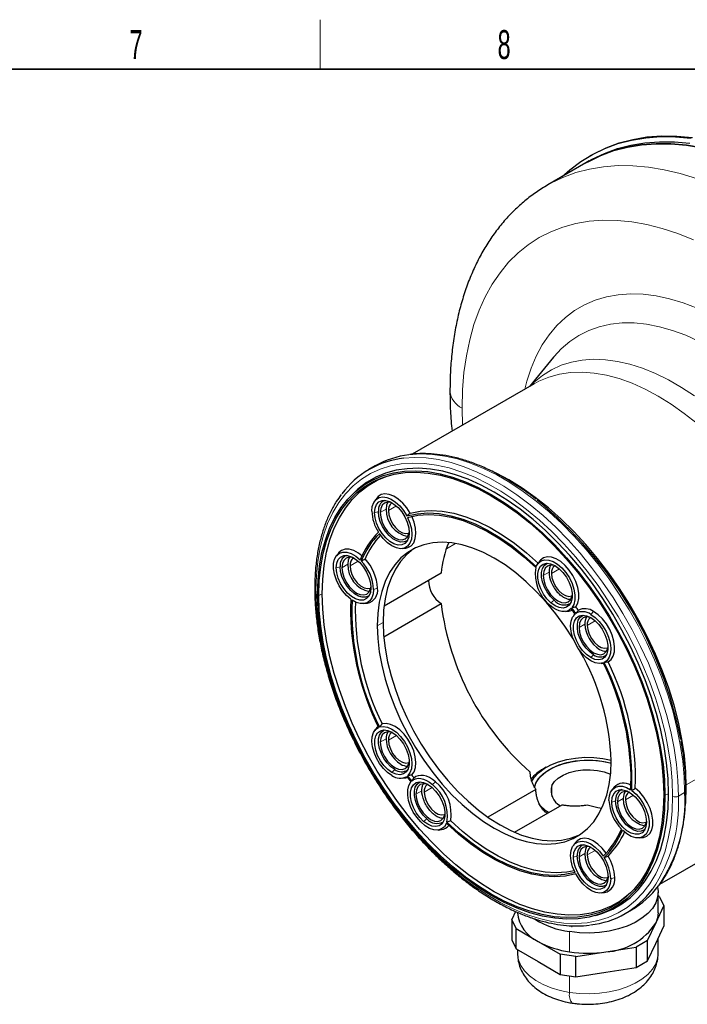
# Model space of a CAD drawing. Header units: millimetres. Extents: x 16 to 581, y 2 to 418.
# Tile 3 of 5: x 312 to 393, y 295 to 414. Entities that reach past the tile are written whole.
import ezdxf

# ---------------------------------------------------------------- set-up
doc = ezdxf.new("R2010")
doc.units = ezdxf.units.MM
doc.styles.add('SLDTEXTSTYLE0', font='TXT', dxfattribs={"width": 0.605})

msp = doc.modelspace()

# ---------------------------------------------------------------- linework, layer by layer
at = {"color": 7, "linetype": 'Continuous', "lineweight": 18}
for p, q in [((348.5, 408), (348.5, 414)), ((365.645, 367.043), (365.694, 364.973)), ((357.701, 355.194), (356.735, 354.636)), ((355.533, 354.513), (355.062, 354.377)), ((355.745, 354.391), (356.452, 354.799)), ((363.743, 350.025), (364.848, 350.663)), ((350.895, 347.854), (350.424, 347.717)), ((351.107, 347.731), (351.814, 348.139)), ((353.063, 348.534), (352.097, 347.976)), ((375.46, 346.786), (376.167, 347.194)), ((377.416, 347.589), (376.45, 347.031)), ((348.745, 344.551), (348.321, 344.388)), ((354.949, 345.105), (355.421, 345.241)), ((376.768, 343.807), (376.387, 343.486)), ((381.201, 342.091), (381.555, 342.431)), ((355.392, 340.714), (356.099, 341.122)), ((379.787, 340.512), (380.494, 340.92)), ((381.743, 341.315), (380.777, 340.757)), ((381.555, 337.205), (381.201, 336.865)), ((392.761, 321.466), (410.569, 331.746)), ((355.745, 326.628), (356.452, 327.037)), ((357.701, 327.431), (356.735, 326.873)), ((357.513, 323.322), (357.159, 322.982)), ((362.05, 321.532), (362.431, 321.852)), ((360.072, 320.355), (360.779, 320.763)), ((362.029, 321.157), (361.062, 320.599)), ((376.501, 321.381), (376.501, 320.083)), ((390.181, 320.222), (390.606, 320.385)), ((391.808, 320.099), (392.56, 320.534)), ((384.213, 319.532), (383.741, 319.396)), ((384.425, 319.409), (385.132, 319.818)), ((386.381, 320.212), (385.415, 319.654)), ((361.381, 317.376), (361, 317.055)), ((379.787, 312.75), (380.494, 313.158)), ((381.743, 313.552), (380.777, 312.994)), ((379.575, 312.872), (379.103, 312.736)), ((383.629, 310.123), (384.1, 310.26)), ((378.648, 301.271), (378.648, 303.721)), ((378.906, 304.441), (378.906, 304.279)), ((378.648, 298.373), (378.648, 296.372))]:
    msp.add_line(p, q, dxfattribs=at)
at = {"color": 7, "linetype": 'Continuous', "lineweight": 35}
msp.add_line((37, 408), (571, 408), dxfattribs=at)
at = {"color": 7, "linetype": 'Continuous', "lineweight": 25}
for p, q in [((380.598, 396.671), (376.002, 394.017)), ((381.023, 396.915), (380.598, 396.671)), ((381.197, 397.593), (381.055, 397.512)), ((376.71, 373.206), (373.785, 369.644)), ((376.762, 373.267), (376.71, 373.206)), ((374.357, 369.974), (359.599, 361.455)), ((355.141, 360.035), (354.389, 359.601)), ((352.677, 356.882), (352.38, 356.596)), ((355.34, 356.155), (355.087, 355.822)), ((358.423, 350.043), (358.838, 350.096)), ((350.702, 349.496), (350.449, 349.163)), ((375.054, 348.55), (374.801, 348.217)), ((363.117, 347.071), (356.208, 343.082)), ((353.785, 343.383), (354.2, 343.436)), ((356.175, 339.39), (363.117, 343.398)), ((378.138, 342.438), (378.553, 342.49)), ((379.287, 342.152), (379.128, 341.944)), ((382.465, 336.164), (382.725, 336.197)), ((355.34, 328.393), (355.087, 328.06)), ((382.685, 324.668), (383.676, 324.468)), ((375.826, 323.607), (375.473, 323.402)), ((358.423, 322.281), (358.838, 322.333)), ((359.44, 321.821), (359.414, 321.786)), ((374.387, 321.122), (374.569, 321.68)), ((374.57, 320.901), (368.779, 317.558)), ((384.019, 321.174), (383.766, 320.841)), ((371.993, 315.742), (377.75, 319.065)), ((389.572, 309.477), (404.354, 318.011)), ((362.75, 316.007), (363.165, 316.059)), ((379.381, 314.514), (379.128, 314.181)), ((387.103, 315.061), (387.518, 315.114)), ((382.465, 308.402), (382.88, 308.454)), ((389.348, 306.011), (389.348, 308.461)), ((389.529, 307.939), (389.348, 308.044)), ((389.529, 307.939), (390.036, 306.848)), ((372.115, 306.157), (371.659, 305.175)), ((385.386, 305.906), (386.138, 306.34)), ((389.058, 304.741), (390.036, 306.848)), ((390.036, 306.848), (390.036, 304.398)), ((372.166, 304.083), (371.659, 305.175)), ((371.659, 305.175), (371.659, 302.725)), ((381.779, 305.67), (382.175, 305.784)), ((372.166, 304.083), (374.837, 302.541)), ((372.166, 301.634), (372.166, 304.083)), ((388.08, 302.635), (389.058, 304.741)), ((389.058, 302.291), (390.036, 304.398)), ((371.659, 302.725), (372.166, 301.634)), ((374.837, 302.541), (377.508, 300.999)), ((388.08, 302.635), (386.696, 301.836)), ((388.08, 300.185), (388.08, 302.635)), ((389.348, 301.112), (389.348, 302.915)), ((372.166, 301.634), (374.837, 300.092)), ((372.348, 301.529), (372.348, 301.112)), ((379.399, 300.707), (383.048, 301.271)), ((383.048, 301.271), (386.696, 301.836)), ((386.696, 301.836), (386.696, 299.386)), ((388.08, 300.185), (389.058, 302.291)), ((374.837, 300.092), (377.508, 298.55)), ((379.399, 300.707), (377.508, 300.999)), ((377.508, 300.999), (377.508, 298.55)), ((379.399, 298.257), (379.399, 300.707)), ((386.696, 299.386), (388.08, 300.185)), ((383.048, 298.822), (386.696, 299.386)), ((377.508, 298.55), (379.399, 298.257)), ((379.399, 298.257), (383.048, 298.822))]:
    msp.add_line(p, q, dxfattribs=at)
at = {"color": 7, "linetype": 'Continuous', "lineweight": 25, "flags": 128}
for points in [[(377.761, 395.032), (378.66, 395.837), (379.995, 396.846), (381.417, 397.714), (382.919, 398.439), (384.498, 399.019), (386.148, 399.451), (387.863, 399.733), (389.639, 399.866), (391.469, 399.849), (393.348, 399.681)], [(394.671, 398.504), (392.769, 398.818), (390.909, 398.984), (389.097, 399.002), (387.339, 398.87), (385.64, 398.59), (384.007, 398.163), (382.443, 397.589), (380.956, 396.871), (380.598, 396.671)], [(380.598, 396.671), (380.956, 396.871), (382.443, 397.589), (384.007, 398.163), (385.64, 398.59), (387.339, 398.87), (389.097, 399.002), (390.909, 398.984), (392.769, 398.818), (394.671, 398.504)], [(381.023, 396.915), (381.38, 397.116), (382.868, 397.834), (384.431, 398.408), (386.064, 398.835), (387.763, 399.115), (389.521, 399.247), (391.333, 399.229), (393.193, 399.063)], [(381.197, 397.593), (381.558, 397.796), (383.06, 398.521), (384.639, 399.1), (386.289, 399.532), (388.005, 399.815), (389.781, 399.948), (391.611, 399.93), (393.489, 399.763)], [(390.606, 320.385), (390.547, 322.238), (390.37, 324.148), (390.077, 326.105), (389.669, 328.098), (389.149, 330.116), (388.519, 332.148), (387.783, 334.181), (386.944, 336.206), (386.008, 338.21), (384.981, 340.183), (383.866, 342.113), (382.672, 343.99), (381.404, 345.802), (380.07, 347.54), (378.677, 349.195), (377.232, 350.756), (375.745, 352.216), (374.223, 353.566), (372.674, 354.798), (371.109, 355.906), (369.534, 356.883), (367.959, 357.724), (366.393, 358.424), (364.845, 358.979), (363.323, 359.387), (361.835, 359.645), (360.391, 359.751), (358.998, 359.705), (357.664, 359.507), (356.396, 359.158), (355.201, 358.661), (354.087, 358.017), (353.059, 357.232), (352.677, 356.882)], [(348.179, 344.469), (348.238, 346.248), (348.414, 347.948), (348.706, 349.562), (349.112, 351.079), (349.631, 352.491), (350.259, 353.791), (350.993, 354.971), (351.828, 356.024), (352.761, 356.945), (353.785, 357.728), (354.896, 358.369), (356.086, 358.865), (357.35, 359.212), (358.68, 359.41), (360.068, 359.456), (361.508, 359.35), (362.99, 359.093), (364.507, 358.687), (366.05, 358.133), (367.611, 357.435), (369.18, 356.597), (370.75, 355.623), (372.31, 354.519), (373.853, 353.291), (375.37, 351.946), (376.853, 350.491), (378.292, 348.935), (379.681, 347.286), (381.011, 345.553), (382.274, 343.747), (383.465, 341.877), (384.575, 339.953), (385.6, 337.987), (386.532, 335.99), (387.368, 333.972), (388.102, 331.945), (388.73, 329.92), (389.248, 327.909), (389.655, 325.922), (389.947, 323.972), (390.123, 322.068), (390.181, 320.222)], [(348.321, 344.388), (348.379, 346.154), (348.554, 347.843), (348.844, 349.446), (349.247, 350.953), (349.763, 352.356), (350.386, 353.646), (351.115, 354.818), (351.945, 355.864), (352.872, 356.779), (353.889, 357.557), (354.992, 358.194), (356.175, 358.686), (357.43, 359.032), (358.75, 359.227), (360.13, 359.273), (361.559, 359.168), (363.032, 358.913), (364.539, 358.509), (366.071, 357.959), (367.621, 357.266), (369.18, 356.434), (370.739, 355.466), (372.289, 354.37), (373.822, 353.15), (375.329, 351.814), (376.801, 350.369), (378.231, 348.823), (379.61, 347.185), (380.931, 345.465), (382.186, 343.67), (383.368, 341.813), (384.472, 339.902), (385.489, 337.949), (386.415, 335.965), (387.245, 333.961), (387.974, 331.947), (388.598, 329.936), (389.113, 327.939), (389.517, 325.966), (389.807, 324.028), (389.982, 322.137), (390.04, 320.304)], [(348.745, 344.551), (348.803, 346.311), (348.977, 347.995), (349.266, 349.592), (349.669, 351.094), (350.182, 352.492), (350.804, 353.778), (351.53, 354.946), (352.357, 355.989), (353.28, 356.9), (354.294, 357.676), (355.394, 358.31), (356.572, 358.801), (356.865, 358.897)], [(392.762, 321.181), (392.702, 323.068), (392.523, 325.013), (392.224, 327.006), (391.809, 329.036), (391.279, 331.092), (390.637, 333.161), (389.887, 335.232), (389.033, 337.294), (388.08, 339.335), (387.033, 341.344), (385.899, 343.31), (384.682, 345.221), (383.391, 347.067), (382.032, 348.838), (380.613, 350.523), (379.142, 352.113), (377.627, 353.6), (376.077, 354.974), (374.5, 356.229), (372.905, 357.357), (371.302, 358.352), (369.857, 359.13)], [(354.732, 354.568), (354.79, 355.144), (354.961, 355.625), (355.238, 355.989), (355.606, 356.218), (356.049, 356.3), (356.545, 356.233), (357.07, 356.019), (357.6, 355.669), (358.108, 355.199), (358.571, 354.632), (358.967, 353.994)], [(359.368, 354.314), (358.949, 354.969), (358.462, 355.55), (357.932, 356.028), (357.381, 356.382), (356.837, 356.595), (356.324, 356.656), (355.868, 356.563), (355.488, 356.321), (355.34, 356.155)], [(355.062, 354.377), (355.123, 354.922), (355.302, 355.364), (355.589, 355.679), (355.968, 355.848), (356.416, 355.861), (356.907, 355.717), (357.412, 355.425), (357.903, 355.002), (358.351, 354.472), (358.73, 353.866), (359.017, 353.22), (359.196, 352.57), (359.257, 351.955)], [(357.22, 355.553), (357.056, 355.606), (356.629, 355.648), (356.263, 355.535), (355.982, 355.275), (355.806, 354.884), (355.745, 354.391)], [(356.668, 355.651), (356.513, 355.293), (356.452, 354.799)], [(359.257, 351.955), (359.196, 351.411), (359.017, 350.968), (358.73, 350.654), (358.351, 350.485), (357.903, 350.472), (357.412, 350.616), (356.907, 350.908), (356.416, 351.331), (355.968, 351.861), (355.589, 352.466), (355.302, 353.113), (355.123, 353.762), (355.062, 354.377)], [(359.066, 351.056), (358.995, 350.999), (358.638, 350.839), (358.215, 350.827), (357.752, 350.963), (357.274, 351.239), (356.811, 351.638), (356.388, 352.138), (356.031, 352.71), (355.76, 353.32), (355.591, 353.933), (355.533, 354.513)], [(359.058, 353.817), (359.347, 353.118), (359.527, 352.423), (359.587, 351.764), (359.526, 351.176), (359.347, 350.687), (359.058, 350.323), (358.673, 350.101), (358.213, 350.032), (357.7, 350.121), (357.16, 350.362), (356.62, 350.744), (356.107, 351.247), (355.647, 351.847)], [(355.745, 354.391), (355.806, 353.828), (355.982, 353.233), (356.263, 352.649), (356.629, 352.113), (357.056, 351.663), (357.513, 351.329), (357.971, 351.134), (358.397, 351.092), (358.763, 351.205), (359.044, 351.466), (359.221, 351.856), (359.256, 352.025)], [(356.735, 354.636), (356.795, 354.118), (356.971, 353.573), (357.248, 353.044), (357.603, 352.575), (358.009, 352.203), (358.431, 351.959), (358.837, 351.863), (359.193, 351.921), (359.241, 351.944)], [(358.838, 350.096), (359.105, 350.157), (359.5, 350.385), (359.799, 350.757), (359.988, 351.254), (360.058, 351.854), (360.006, 352.526), (359.834, 353.239), (359.55, 353.958)], [(358.967, 353.994), (360.204, 354.255), (361.51, 354.346), (362.875, 354.268), (364.288, 354.02), (365.74, 353.605), (367.218, 353.026), (368.711, 352.288), (370.208, 351.395), (371.697, 350.356), (373.167, 349.177), (374.605, 347.869)], [(359.058, 353.817), (360.285, 354.074), (361.579, 354.164), (362.932, 354.085), (364.334, 353.839), (365.772, 353.427), (367.237, 352.853), (368.717, 352.121), (370.201, 351.236), (371.676, 350.206), (373.133, 349.038), (374.559, 347.741)], [(359.368, 354.314), (360.597, 354.56), (361.894, 354.642), (363.248, 354.557), (364.65, 354.308), (366.088, 353.894), (367.552, 353.321), (369.031, 352.592), (370.513, 351.712), (371.989, 350.689), (373.445, 349.529), (374.873, 348.241)], [(379.148, 338.976), (379.061, 339.118), (378.056, 340.662), (376.979, 342.137), (375.838, 343.529), (374.643, 344.829), (373.404, 346.023), (372.132, 347.102), (370.839, 348.058), (369.534, 348.881), (368.229, 349.564), (366.935, 350.103), (365.664, 350.491), (364.425, 350.727), (363.23, 350.808), (362.089, 350.732), (361.011, 350.502), (360.006, 350.118), (359.083, 349.585), (358.248, 348.906), (357.51, 348.088), (356.874, 347.137), (356.347, 346.062), (355.932, 344.871), (355.633, 343.576), (355.452, 342.186), (355.392, 340.714)], [(359.894, 350.064), (359.79, 349.993), (358.955, 349.315), (358.217, 348.496), (357.581, 347.545), (357.054, 346.47), (356.639, 345.279), (356.34, 343.984), (356.159, 342.594), (356.099, 341.122)], [(352.208, 343.908), (351.683, 344.36), (351.2, 344.918), (350.782, 345.555), (350.45, 346.24), (350.221, 346.937), (350.107, 347.613), (350.111, 348.235), (350.236, 348.77), (350.473, 349.194), (350.812, 349.484), (351.236, 349.627), (351.723, 349.615), (352.25, 349.449), (352.791, 349.137), (353.318, 348.695)], [(350.424, 347.717), (350.485, 348.262), (350.664, 348.704), (350.951, 349.019), (351.33, 349.188), (351.778, 349.201), (352.269, 349.057), (352.774, 348.765), (353.265, 348.342), (353.713, 347.812), (354.092, 347.206), (354.379, 346.56), (354.558, 345.91), (354.619, 345.295)], [(353.532, 349.171), (353.101, 349.508), (352.543, 349.817), (352.001, 349.976), (351.501, 349.978), (351.067, 349.824), (350.72, 349.52), (350.702, 349.496)], [(352.582, 348.893), (352.418, 348.947), (351.991, 348.989), (351.625, 348.876), (351.344, 348.615), (351.168, 348.225), (351.107, 347.731)], [(352.03, 348.991), (351.875, 348.633), (351.814, 348.139)], [(379.408, 342.989), (379.642, 343.439), (379.76, 344), (379.756, 344.647), (379.631, 345.347), (379.39, 346.067), (379.046, 346.773), (378.614, 347.43), (378.116, 348.007), (377.575, 348.477), (377.017, 348.816), (376.469, 349.009), (375.958, 349.046), (375.508, 348.925), (375.14, 348.653), (375.054, 348.55)], [(354.619, 345.295), (354.558, 344.751), (354.379, 344.308), (354.092, 343.994), (353.713, 343.825), (353.265, 343.812), (352.774, 343.956), (352.269, 344.248), (351.778, 344.671), (351.33, 345.201), (350.951, 345.807), (350.664, 346.453), (350.485, 347.103), (350.424, 347.717)], [(354.428, 344.396), (354.357, 344.339), (354, 344.18), (353.577, 344.168), (353.114, 344.303), (352.636, 344.579), (352.173, 344.978), (351.75, 345.478), (351.393, 346.05), (351.122, 346.66), (350.953, 347.273), (350.895, 347.854)], [(351.107, 347.731), (351.168, 347.168), (351.344, 346.574), (351.625, 345.989), (351.991, 345.453), (352.418, 345.003), (352.875, 344.669), (353.333, 344.475), (353.759, 344.432), (354.125, 344.546), (354.406, 344.806), (354.583, 345.197), (354.618, 345.366)], [(352.097, 347.976), (352.157, 347.458), (352.333, 346.913), (352.61, 346.384), (352.965, 345.915), (353.371, 345.544), (353.793, 345.3), (354.199, 345.203), (354.555, 345.262), (354.603, 345.284)], [(374.605, 347.869), (374.853, 348.281), (375.2, 348.558), (375.631, 348.687), (376.123, 348.661), (376.652, 348.481), (377.193, 348.157), (377.717, 347.704), (378.2, 347.144), (378.617, 346.507), (378.948, 345.822), (379.176, 345.125), (379.29, 344.449), (379.284, 343.828), (379.158, 343.293), (378.92, 342.871)], [(376.387, 343.486), (375.913, 343.963), (375.495, 344.532), (375.157, 345.162), (374.918, 345.814), (374.794, 346.452), (374.79, 347.038), (374.907, 347.539), (375.139, 347.924), (375.471, 348.172), (375.885, 348.268), (376.357, 348.207), (376.859, 347.992), (377.361, 347.636)], [(376.768, 343.807), (376.321, 344.257), (375.926, 344.794), (375.607, 345.388), (375.382, 346.004), (375.264, 346.606), (375.26, 347.16), (375.371, 347.632), (375.59, 347.995), (375.904, 348.23), (376, 348.268)], [(376.935, 347.948), (376.77, 348.001), (376.344, 348.044), (375.978, 347.93), (375.697, 347.67), (375.52, 347.279), (375.46, 346.786)], [(375.46, 346.786), (375.52, 346.223), (375.697, 345.629), (375.978, 345.044), (376.344, 344.508), (376.77, 344.058), (377.228, 343.724), (377.685, 343.529), (378.111, 343.487), (378.478, 343.6), (378.759, 343.861), (378.935, 344.251), (378.971, 344.421)], [(377.361, 347.636), (377.835, 347.16), (378.253, 346.59), (378.592, 345.961), (378.83, 345.308), (378.955, 344.67), (378.958, 344.084), (378.841, 343.584), (378.609, 343.198), (378.277, 342.95), (377.863, 342.854), (377.391, 342.915), (376.89, 343.13), (376.387, 343.486)], [(376.45, 347.031), (376.51, 346.513), (376.686, 345.968), (376.962, 345.439), (377.318, 344.97), (377.723, 344.598), (378.146, 344.354), (378.552, 344.258), (378.907, 344.316), (378.956, 344.339)], [(390.181, 320.222), (390.123, 318.444), (389.947, 316.743), (389.655, 315.13), (389.248, 313.612), (388.73, 312.2), (388.102, 310.9), (387.368, 309.721), (386.532, 308.667), (385.6, 307.747), (384.575, 306.963), (383.465, 306.322), (382.274, 305.826), (381.011, 305.479), (379.681, 305.282), (378.292, 305.236), (376.853, 305.341), (375.37, 305.598), (373.853, 306.005), (372.31, 306.558), (370.75, 307.256), (369.18, 308.094), (367.611, 309.068), (366.05, 310.172), (364.507, 311.4), (362.99, 312.745), (361.508, 314.2), (360.068, 315.756), (358.68, 317.405), (357.35, 319.138), (356.086, 320.944), (354.896, 322.814), (353.785, 324.738), (352.761, 326.704), (351.828, 328.701), (350.993, 330.719), (350.259, 332.746), (349.631, 334.771), (349.112, 336.782), (348.706, 338.769), (348.414, 340.719), (348.238, 342.623), (348.179, 344.469)], [(390.04, 320.304), (389.982, 318.537), (389.807, 316.848), (389.517, 315.245), (389.113, 313.739), (388.598, 312.336), (387.974, 311.045), (387.245, 309.873), (386.415, 308.827), (385.489, 307.912), (384.472, 307.134), (383.368, 306.497), (382.186, 306.005), (380.931, 305.66), (379.61, 305.464), (378.231, 305.418), (376.801, 305.523), (375.329, 305.778), (373.822, 306.182), (372.289, 306.732), (370.739, 307.425), (369.18, 308.258), (367.621, 309.225), (366.071, 310.321), (364.539, 311.541), (363.032, 312.877), (361.559, 314.322), (360.13, 315.868), (358.75, 317.506), (357.43, 319.227), (356.175, 321.021), (354.992, 322.879), (353.889, 324.789), (352.872, 326.742), (351.945, 328.726), (351.115, 330.73), (350.386, 332.744), (349.763, 334.755), (349.247, 336.753), (348.844, 338.726), (348.554, 340.663), (348.379, 342.554), (348.321, 344.388)], [(386.015, 308.403), (385.787, 308.199), (384.773, 307.424), (383.674, 306.789), (382.496, 306.298), (381.245, 305.954), (379.928, 305.759), (378.554, 305.714), (377.129, 305.818), (375.662, 306.073), (374.16, 306.475), (372.632, 307.023), (371.087, 307.714), (369.534, 308.543), (367.98, 309.507), (366.435, 310.6), (364.908, 311.816), (363.406, 313.147), (361.939, 314.587), (360.514, 316.128), (359.139, 317.76), (357.823, 319.475), (356.572, 321.263), (355.394, 323.115), (354.294, 325.019), (353.28, 326.965), (352.357, 328.942), (351.53, 330.94), (350.804, 332.946), (350.182, 334.951), (349.669, 336.942), (349.266, 338.908), (348.977, 340.839), (348.803, 342.723), (348.745, 344.551)], [(354.949, 345.105), (354.898, 344.563), (354.748, 344.103), (354.503, 343.743), (354.176, 343.5), (353.779, 343.382), (353.329, 343.396), (352.846, 343.541), (352.348, 343.81)], [(378.84, 342.782), (378.61, 342.599), (378.342, 342.481), (378.043, 342.429), (377.718, 342.445), (377.375, 342.529), (377.021, 342.678), (376.663, 342.89), (376.311, 343.16)], [(378.553, 342.49), (378.726, 342.524), (378.962, 342.612)], [(382.714, 336.221), (382.253, 336.153), (381.74, 336.243), (381.2, 336.484), (380.66, 336.866), (380.147, 337.37), (379.687, 337.969), (379.303, 338.635), (379.014, 339.333), (378.834, 340.029), (378.773, 340.688), (378.834, 341.277), (379.013, 341.766), (379.302, 342.13)], [(381.201, 336.865), (380.699, 337.225), (380.226, 337.705), (379.81, 338.277), (379.475, 338.908), (379.24, 339.561), (379.119, 340.198), (379.119, 340.781), (379.24, 341.279), (379.475, 341.66), (379.81, 341.904), (380.226, 341.995), (380.699, 341.929), (381.201, 341.71)], [(381.555, 337.205), (381.081, 337.545), (380.635, 337.998), (380.242, 338.538), (379.925, 339.133), (379.703, 339.749), (379.589, 340.35), (379.589, 340.902), (379.703, 341.371), (379.925, 341.731), (380.242, 341.961), (380.327, 341.994)], [(381.262, 341.674), (381.097, 341.727), (380.671, 341.77), (380.305, 341.657), (380.024, 341.396), (379.847, 341.006), (379.787, 340.512)], [(381.201, 342.091), (381.729, 341.719), (382.231, 341.231), (382.685, 340.65), (383.067, 340.004), (383.36, 339.323), (383.55, 338.641), (383.627, 337.99), (383.589, 337.401), (383.436, 336.902), (383.176, 336.517), (382.822, 336.264)], [(383.299, 336.343), (383.657, 336.62), (383.917, 337.032), (384.066, 337.559), (384.097, 338.176), (384.009, 338.855), (383.806, 339.565), (383.497, 340.27), (383.097, 340.939), (382.625, 341.541), (382.103, 342.046), (381.555, 342.431)], [(355.392, 340.714), (355.452, 339.172), (355.633, 337.574), (355.932, 335.933), (356.347, 334.263), (356.874, 332.579), (357.51, 330.894), (358.248, 329.223), (359.083, 327.581), (360.006, 325.981), (361.011, 324.437), (362.089, 322.963), (363.23, 321.57), (364.425, 320.271), (365.664, 319.077), (366.935, 317.997), (368.229, 317.042), (369.534, 316.219), (370.839, 315.535), (372.132, 314.997), (373.404, 314.608), (374.643, 314.372), (375.838, 314.292), (376.979, 314.367), (378.056, 314.597), (379.061, 314.981), (379.985, 315.514), (380.82, 316.193), (381.558, 317.011), (382.193, 317.962), (382.721, 319.038), (383.136, 320.228), (383.435, 321.524), (383.616, 322.914), (383.676, 324.386)], [(356.099, 341.122), (356.159, 339.58), (356.34, 337.982), (356.639, 336.341), (357.054, 334.671), (357.581, 332.987), (358.217, 331.302), (358.955, 329.631), (359.79, 327.989), (360.713, 326.389), (361.718, 324.846), (362.796, 323.371), (363.937, 321.978), (365.132, 320.679), (366.371, 319.485), (367.642, 318.405), (368.936, 317.45), (370.241, 316.627), (371.546, 315.943), (372.84, 315.405), (374.111, 315.016), (375.35, 314.781), (376.545, 314.7), (377.686, 314.775), (378.764, 315.006), (379.768, 315.389), (379.88, 315.444)], [(380.777, 340.757), (380.837, 340.239), (381.013, 339.694), (381.289, 339.165), (381.645, 338.696), (382.05, 338.324), (382.473, 338.08), (382.879, 337.984), (383.234, 338.042), (383.283, 338.065)], [(381.201, 341.71), (381.703, 341.35), (382.176, 340.869), (382.592, 340.297), (382.928, 339.667), (383.163, 339.014), (383.284, 338.377), (383.284, 337.793), (383.163, 337.296), (382.928, 336.915), (382.592, 336.671), (382.176, 336.58), (381.703, 336.646), (381.201, 336.865)], [(379.787, 340.512), (379.847, 339.949), (380.024, 339.355), (380.305, 338.77), (380.671, 338.234), (381.097, 337.784), (381.555, 337.45), (382.012, 337.256), (382.439, 337.213), (382.805, 337.326), (383.086, 337.587), (383.262, 337.977), (383.298, 338.147)], [(359.55, 322.669), (359.834, 323.06), (360.006, 323.574), (360.058, 324.186), (359.988, 324.866), (359.799, 325.582), (359.5, 326.299), (359.105, 326.983), (358.633, 327.601), (358.108, 328.123), (357.554, 328.523), (356.998, 328.784), (356.467, 328.892), (355.986, 328.841)], [(357.159, 322.6), (356.632, 322.972), (356.129, 323.46), (355.676, 324.041), (355.294, 324.687), (355.001, 325.368), (354.811, 326.05), (354.733, 326.701), (354.772, 327.291), (354.925, 327.79), (355.185, 328.174), (355.539, 328.427)], [(357.159, 322.982), (356.657, 323.342), (356.185, 323.822), (355.768, 324.394), (355.433, 325.024), (355.198, 325.677), (355.077, 326.314), (355.077, 326.898), (355.198, 327.395), (355.433, 327.777), (355.768, 328.02), (356.185, 328.112), (356.657, 328.046), (357.159, 327.826)], [(355.48, 328.551), (355.411, 328.479), (355.34, 328.393)], [(357.513, 323.322), (357.039, 323.662), (356.593, 324.115), (356.2, 324.655), (355.884, 325.25), (355.662, 325.866), (355.548, 326.467), (355.548, 327.018), (355.662, 327.487), (355.884, 327.847), (356.2, 328.077), (356.286, 328.111)], [(355.647, 328.47), (356.107, 328.538), (356.62, 328.449), (357.16, 328.207), (357.7, 327.825), (358.213, 327.321), (358.673, 326.722), (359.058, 326.056), (359.347, 325.358), (359.526, 324.662), (359.587, 324.003), (359.527, 323.415), (359.347, 322.926), (359.058, 322.561)], [(357.22, 327.79), (357.056, 327.844), (356.629, 327.886), (356.263, 327.773), (355.982, 327.512), (355.806, 327.122), (355.745, 326.628)], [(357.159, 327.826), (357.662, 327.466), (358.134, 326.986), (358.551, 326.414), (358.886, 325.783), (359.121, 325.131), (359.242, 324.494), (359.242, 323.91), (359.121, 323.413), (358.886, 323.031), (358.551, 322.788), (358.134, 322.696), (357.662, 322.762), (357.159, 322.982)], [(355.745, 326.628), (355.806, 326.065), (355.982, 325.471), (356.263, 324.886), (356.629, 324.35), (357.056, 323.9), (357.513, 323.567), (357.971, 323.372), (358.397, 323.33), (358.763, 323.443), (359.044, 323.704), (359.221, 324.094), (359.256, 324.263)], [(356.735, 326.873), (356.795, 326.356), (356.971, 325.81), (357.248, 325.282), (357.603, 324.813), (358.009, 324.441), (358.431, 324.197), (358.837, 324.1), (359.193, 324.159), (359.241, 324.182)], [(374.027, 321.847), (374.361, 322.376), (374.893, 322.941), (375.571, 323.451), (376.379, 323.894), (377.298, 324.258), (378.303, 324.535), (379.371, 324.718), (380.476, 324.802), (381.59, 324.785), (382.685, 324.668)], [(374.385, 321.109), (374.452, 321.377), (374.729, 321.976), (375.174, 322.54), (375.774, 323.054), (376.512, 323.504), (377.368, 323.878), (378.319, 324.166), (379.339, 324.359), (380.4, 324.452), (381.474, 324.444), (382.53, 324.333)], [(374.569, 321.68), (374.932, 322.263), (375.455, 322.804), (376.126, 323.288), (376.926, 323.701), (377.833, 324.033), (378.822, 324.274), (379.866, 324.418), (380.937, 324.461), (382.006, 324.401), (383.043, 324.241), (383.674, 324.088)], [(382.53, 324.333), (383.54, 324.124), (383.674, 324.088)], [(376.501, 321.381), (376.812, 321.858), (377.277, 322.29), (377.881, 322.662), (378.598, 322.959), (379.401, 323.169), (380.26, 323.284), (381.142, 323.301), (382.012, 323.218), (382.838, 323.039), (383.587, 322.77), (383.602, 322.763)], [(358.838, 322.333), (358.976, 322.358), (359.045, 322.376)], [(363.755, 316.823), (363.508, 316.41), (363.16, 316.133), (362.73, 316.004), (362.238, 316.03), (361.708, 316.21), (361.168, 316.535), (360.643, 316.988), (360.161, 317.547), (359.744, 318.185), (359.413, 318.869), (359.185, 319.567), (359.071, 320.242), (359.077, 320.863), (359.202, 321.398), (359.441, 321.82)], [(361, 317.055), (360.525, 317.532), (360.107, 318.101), (359.769, 318.731), (359.531, 319.383), (359.406, 320.021), (359.402, 320.607), (359.52, 321.108), (359.751, 321.493), (360.084, 321.741), (360.498, 321.837), (360.969, 321.776), (361.471, 321.561), (361.973, 321.205)], [(359.52, 321.909), (359.75, 322.092), (360.018, 322.21), (360.318, 322.262), (360.643, 322.246), (360.986, 322.162), (361.34, 322.013), (361.697, 321.801), (362.05, 321.532)], [(362.431, 321.852), (362.07, 322.129), (361.704, 322.348), (361.341, 322.505), (360.988, 322.596), (360.653, 322.62), (360.342, 322.576), (360.062, 322.464), (359.82, 322.289)], [(361.381, 317.376), (360.933, 317.825), (360.538, 318.363), (360.219, 318.957), (359.994, 319.573), (359.876, 320.175), (359.873, 320.728), (359.984, 321.201), (360.202, 321.564), (360.516, 321.798), (360.613, 321.837)], [(361.548, 321.516), (361.383, 321.57), (360.956, 321.612), (360.59, 321.499), (360.309, 321.238), (360.133, 320.848), (360.072, 320.355)], [(360.072, 320.355), (360.133, 319.791), (360.309, 319.197), (360.59, 318.612), (360.956, 318.076), (361.383, 317.626), (361.84, 317.293), (362.298, 317.098), (362.724, 317.056), (363.09, 317.169), (363.371, 317.43), (363.548, 317.82), (363.583, 317.989)], [(361.973, 321.205), (362.448, 320.728), (362.866, 320.159), (363.204, 319.529), (363.442, 318.877), (363.567, 318.239), (363.571, 317.653), (363.453, 317.152), (363.222, 316.767), (362.889, 316.519), (362.475, 316.423), (362.004, 316.484), (361.502, 316.699), (361, 317.055)], [(361.062, 320.599), (361.122, 320.082), (361.298, 319.536), (361.575, 319.008), (361.93, 318.539), (362.336, 318.167), (362.759, 317.923), (363.164, 317.826), (363.52, 317.885), (363.569, 317.908)], [(382.175, 305.784), (382.672, 305.941), (383.866, 306.438), (384.981, 307.082), (386.008, 307.868), (386.944, 308.792), (387.783, 309.849), (388.519, 311.032), (389.149, 312.336), (389.669, 313.753), (390.077, 315.276), (390.37, 316.894), (390.547, 318.601), (390.606, 320.385)], [(383.411, 319.586), (383.462, 320.128), (383.613, 320.589), (383.857, 320.948), (384.185, 321.192), (384.582, 321.309), (385.031, 321.295), (385.515, 321.15), (386.012, 320.881)], [(383.741, 319.396), (383.802, 319.94), (383.982, 320.383), (384.269, 320.698), (384.647, 320.866), (385.095, 320.879), (385.586, 320.735), (386.092, 320.443), (386.583, 320.02), (387.031, 319.49), (387.409, 318.885), (387.697, 318.238), (387.876, 317.589), (387.937, 316.974)], [(385.9, 320.571), (385.735, 320.625), (385.309, 320.667), (384.943, 320.554), (384.662, 320.293), (384.485, 319.903), (384.425, 319.409)], [(386.153, 320.784), (386.678, 320.331), (387.161, 319.773), (387.579, 319.136), (387.91, 318.452), (388.139, 317.754), (388.254, 317.078), (388.249, 316.457), (388.125, 315.921), (387.888, 315.497), (387.548, 315.207), (387.125, 315.064), (386.637, 315.076), (386.11, 315.242), (385.57, 315.554), (385.043, 315.996)], [(385.347, 320.67), (385.192, 320.311), (385.132, 319.818)], [(387.518, 315.114), (387.567, 315.121), (388, 315.276), (388.348, 315.58), (388.591, 316.019), (388.719, 316.572), (388.726, 317.212), (388.611, 317.909), (388.38, 318.629), (388.044, 319.338), (387.619, 320), (387.125, 320.586), (386.587, 321.065)], [(392.672, 318.968), (392.702, 319.364), (392.762, 321.181)], [(387.937, 316.974), (387.876, 316.429), (387.697, 315.987), (387.409, 315.672), (387.031, 315.503), (386.583, 315.49), (386.092, 315.634), (385.586, 315.926), (385.095, 316.349), (384.647, 316.879), (384.269, 317.485), (383.982, 318.131), (383.802, 318.781), (383.741, 319.396)], [(387.746, 316.074), (387.675, 316.017), (387.317, 315.858), (386.895, 315.846), (386.431, 315.981), (385.954, 316.257), (385.491, 316.656), (385.068, 317.157), (384.711, 317.728), (384.44, 318.338), (384.27, 318.951), (384.213, 319.532)], [(384.425, 319.409), (384.485, 318.846), (384.662, 318.252), (384.943, 317.667), (385.309, 317.131), (385.735, 316.681), (386.193, 316.347), (386.65, 316.153), (387.077, 316.111), (387.443, 316.224), (387.724, 316.484), (387.9, 316.875), (387.936, 317.044)], [(385.415, 319.654), (385.475, 319.136), (385.651, 318.591), (385.927, 318.062), (386.283, 317.593), (386.688, 317.222), (387.111, 316.978), (387.517, 316.881), (387.872, 316.94), (387.921, 316.963)], [(380.776, 319.038), (382.053, 318.744), (382.559, 318.67)], [(379.394, 310.697), (378.157, 310.436), (376.851, 310.345), (375.486, 310.424), (374.072, 310.671), (372.621, 311.086), (371.143, 311.665), (369.649, 312.404), (368.152, 313.296), (366.664, 314.336), (365.194, 315.514), (363.755, 316.823)], [(379.302, 310.875), (378.076, 310.617), (376.782, 310.528), (375.428, 310.606), (374.027, 310.852), (372.588, 311.264), (371.123, 311.838), (369.643, 312.57), (368.16, 313.455), (366.684, 314.485), (365.228, 315.653), (363.802, 316.95)], [(379.213, 311.064), (378.309, 310.901), (377.035, 310.823), (375.705, 310.907), (374.328, 311.154), (372.915, 311.56), (371.478, 312.124), (370.025, 312.841), (368.569, 313.705), (367.12, 314.71), (365.69, 315.849), (364.288, 317.113)], [(379.302, 310.875), (379.013, 311.573), (378.834, 312.269), (378.773, 312.927), (378.834, 313.516), (379.014, 314.004), (379.303, 314.369), (379.687, 314.591), (380.147, 314.659), (380.66, 314.57), (381.2, 314.329), (381.74, 313.947), (382.253, 313.444), (382.714, 312.845)], [(383.082, 313.2), (382.601, 313.805), (382.07, 314.311), (381.514, 314.692), (380.96, 314.931), (380.434, 315.015), (379.963, 314.942), (379.568, 314.714), (379.381, 314.514)], [(379.103, 312.736), (379.164, 313.28), (379.344, 313.723), (379.631, 314.038), (380.009, 314.206), (380.457, 314.219), (380.948, 314.076), (381.454, 313.784), (381.945, 313.36), (382.393, 312.831), (382.771, 312.225), (383.059, 311.578), (383.238, 310.929), (383.299, 310.314)], [(381.262, 313.911), (381.097, 313.965), (380.671, 314.007), (380.305, 313.894), (380.024, 313.634), (379.847, 313.243), (379.787, 312.75)], [(380.709, 314.01), (380.554, 313.651), (380.494, 313.158)], [(383.299, 310.314), (383.238, 309.769), (383.059, 309.327), (382.771, 309.012), (382.393, 308.843), (381.945, 308.831), (381.454, 308.974), (380.948, 309.266), (380.457, 309.689), (380.009, 310.219), (379.631, 310.825), (379.344, 311.471), (379.164, 312.121), (379.103, 312.736)], [(383.108, 309.415), (383.037, 309.357), (382.679, 309.198), (382.257, 309.186), (381.793, 309.322), (381.316, 309.597), (380.853, 309.997), (380.43, 310.497), (380.073, 311.068), (379.802, 311.679), (379.632, 312.292), (379.575, 312.872)], [(379.787, 312.75), (379.847, 312.186), (380.024, 311.592), (380.305, 311.007), (380.671, 310.471), (381.097, 310.021), (381.555, 309.688), (382.012, 309.493), (382.439, 309.451), (382.805, 309.564), (383.086, 309.825), (383.262, 310.215), (383.298, 310.384)], [(380.777, 312.994), (380.837, 312.477), (381.013, 311.931), (381.289, 311.403), (381.645, 310.934), (382.05, 310.562), (382.473, 310.318), (382.879, 310.221), (383.234, 310.28), (383.283, 310.303)], [(383.629, 310.123), (383.571, 309.547), (383.399, 309.066), (383.123, 308.702), (382.754, 308.474), (382.312, 308.391), (381.816, 308.458), (381.29, 308.672), (380.761, 309.022), (380.252, 309.492), (379.789, 310.059), (379.394, 310.697)], [(389.275, 309.102), (389.345, 308.577), (389.287, 307.878), (389.058, 307.191), (388.661, 306.529), (388.106, 305.907), (387.402, 305.336), (386.565, 304.83), (385.612, 304.397), (384.562, 304.047), (383.436, 303.787), (382.257, 303.622), (381.05, 303.555), (379.838, 303.588), (378.648, 303.721)], [(389.348, 306.011), (389.275, 305.371), (389.058, 304.741)]]:
    msp.add_lwpolyline(points, dxfattribs=at)
at = {"color": 7, "linetype": 'Continuous', "lineweight": 18, "flags": 128}
for points in [[(376.014, 394.024), (376.36, 394.218), (377.847, 394.936), (379.41, 395.509), (381.044, 395.937), (382.743, 396.217), (384.501, 396.348), (386.313, 396.331), (388.173, 396.165), (390.075, 395.851), (392.012, 395.389), (393.979, 394.782)], [(393.629, 387.364), (391.729, 388.127), (389.85, 388.746), (387.998, 389.219), (386.181, 389.544), (384.405, 389.72), (382.677, 389.746), (381.003, 389.622), (379.389, 389.349), (377.841, 388.927), (376.364, 388.358), (374.965, 387.645), (373.647, 386.789), (372.417, 385.795), (371.277, 384.664), (370.234, 383.403), (369.29, 382.015), (368.448, 380.505), (367.713, 378.879), (367.086, 377.143), (366.569, 375.303), (366.166, 373.365), (365.877, 371.338), (365.703, 369.228), (365.645, 367.043)], [(373.228, 369.322), (373.476, 370.284), (373.99, 371.859), (374.614, 373.326), (375.345, 374.679), (376.179, 375.91), (377.112, 377.014), (378.139, 377.985), (379.257, 378.821), (380.46, 379.515), (381.742, 380.066), (383.098, 380.47), (384.52, 380.727), (386.003, 380.833), (387.539, 380.79), (389.122, 380.597), (390.743, 380.256), (392.396, 379.767), (394.072, 379.133)], [(394.321, 375.098), (392.697, 375.834), (391.089, 376.427), (389.507, 376.874), (387.957, 377.173), (386.448, 377.323), (384.987, 377.322), (383.582, 377.17), (382.241, 376.869), (380.969, 376.42), (379.774, 375.824), (378.661, 375.086), (377.636, 374.21), (376.762, 373.267)], [(373.865, 369.69), (374.361, 370.177), (375.366, 370.991), (376.457, 371.668), (377.627, 372.203), (378.871, 372.594), (380.181, 372.839), (381.552, 372.936), (382.974, 372.884), (384.442, 372.685), (385.947, 372.339), (387.48, 371.849), (389.035, 371.215), (390.602, 370.443), (392.173, 369.536), (393.74, 368.499)], [(394.076, 365.15), (392.517, 366.39), (390.941, 367.505), (389.356, 368.489), (387.77, 369.335), (386.194, 370.04), (384.635, 370.6), (383.103, 371.01), (381.606, 371.27), (380.152, 371.376), (378.749, 371.33), (377.406, 371.131), (376.129, 370.78), (374.927, 370.279), (374.357, 369.974)], [(358.604, 360.969), (359.865, 361.052), (361.314, 360.999), (362.81, 360.797), (364.343, 360.444), (365.906, 359.944), (367.49, 359.299), (369.087, 358.512), (370.688, 357.588), (372.285, 356.531), (373.869, 355.347), (375.432, 354.043), (376.965, 352.625), (378.461, 351.101), (379.91, 349.479), (381.307, 347.768), (382.642, 345.977), (383.909, 344.116), (385.102, 342.194), (386.213, 340.221), (387.237, 338.208), (388.169, 336.167), (389.003, 334.107), (389.735, 332.04), (390.361, 329.977), (390.878, 327.929), (391.283, 325.906), (391.574, 323.92), (391.749, 321.981), (391.808, 320.099)], [(392.56, 320.534), (392.501, 322.415), (392.326, 324.354), (392.035, 326.34), (391.63, 328.363), (391.113, 330.411), (390.487, 332.474), (389.755, 334.541), (388.921, 336.601), (387.989, 338.642), (386.965, 340.655), (385.854, 342.628), (384.661, 344.55), (383.394, 346.411), (382.058, 348.202), (380.662, 349.913), (379.212, 351.535), (377.717, 353.059), (376.184, 354.477), (374.621, 355.781), (373.037, 356.965), (371.44, 358.022), (369.839, 358.946), (368.242, 359.733), (366.658, 360.378), (365.095, 360.878), (363.562, 361.231), (362.066, 361.434), (360.616, 361.486), (359.22, 361.387), (359.214, 361.386)], [(391.101, 320.099), (391.043, 321.951), (390.871, 323.858), (390.585, 325.812), (390.186, 327.802), (389.678, 329.818), (389.061, 331.848), (388.341, 333.881), (387.52, 335.908), (386.604, 337.916), (385.596, 339.896), (384.503, 341.837), (383.33, 343.728), (382.083, 345.56), (380.769, 347.322), (379.395, 349.006), (377.969, 350.601), (376.497, 352.1), (374.989, 353.495), (373.451, 354.779), (371.893, 355.943), (370.322, 356.983), (368.746, 357.892), (367.175, 358.667), (365.617, 359.301), (364.079, 359.793), (362.57, 360.14), (361.099, 360.34), (359.673, 360.391), (358.299, 360.294), (356.985, 360.049), (355.738, 359.657), (354.565, 359.12), (353.472, 358.442), (352.464, 357.625), (351.547, 356.675), (350.727, 355.596), (350.006, 354.394), (349.39, 353.075), (348.882, 351.647), (348.483, 350.117), (348.197, 348.493), (348.025, 346.785), (347.967, 345)], [(347.967, 345), (348.025, 343.149), (348.197, 341.241), (348.483, 339.287), (348.882, 337.297), (349.39, 335.282), (350.006, 333.252), (350.727, 331.218), (351.547, 329.192), (352.464, 327.183), (353.472, 325.203), (354.565, 323.262), (355.738, 321.371), (356.985, 319.539), (358.299, 317.777), (359.673, 316.094), (361.099, 314.498), (362.57, 312.999), (364.079, 311.604), (365.617, 310.321), (367.175, 309.156), (368.746, 308.117), (370.322, 307.207), (371.893, 306.433), (373.451, 305.798), (374.989, 305.306), (376.497, 304.959), (377.969, 304.76), (379.395, 304.708), (380.769, 304.806), (382.083, 305.051), (383.33, 305.443), (384.503, 305.98), (385.596, 306.658), (386.604, 307.474), (387.52, 308.425), (388.341, 309.504), (389.061, 310.706), (389.678, 312.024), (390.186, 313.452), (390.585, 314.982), (390.871, 316.606), (391.043, 318.315), (391.101, 320.099)], [(378.648, 296.372), (377.502, 296.601), (376.424, 296.922), (375.436, 297.328), (374.558, 297.811), (373.808, 298.361), (373.202, 298.968), (372.751, 299.618), (372.465, 300.298), (372.35, 300.995), (372.348, 301.112)], [(389.348, 301.112), (389.287, 300.529), (389.058, 299.842), (388.661, 299.18), (388.106, 298.558), (387.402, 297.988), (386.565, 297.481), (385.612, 297.048), (384.562, 296.698), (383.436, 296.438), (382.257, 296.273), (381.05, 296.206), (379.838, 296.24), (378.648, 296.372)]]:
    msp.add_lwpolyline(points, dxfattribs=at)
at = {"color": 7, "linetype": 'Continuous', "lineweight": 18}
for centre, radius, start, end in [((366.635, 369.299), 2.464, 184.98494, 246.30628), ((348.071, 345.229), 0.251, 185.71069, 245.62396), ((374.071, 319.641), 18.51, 325.87507, 2.76228), ((392.46, 320.759), 0.247, 293.73775, 354.96477), ((373.304, 319.21), 18.525, 325.9833, 2.75361), ((391.454, 320.782), 0.769, 242.60967, 297.39033), ((380.136, 296.053), 1.522, 167.90476, 219.73212)]:
    msp.add_arc(centre, radius, start, end, dxfattribs=at)
at = {"color": 7, "linetype": 'Continuous', "lineweight": 25}
for centre, radius, start, end in [((359.746, 350.322), 10.709, 96.12219, 143.69895), ((360.507, 350.669), 10.794, 96.87739, 119.81036), ((356.82, 354.689), 1.299, 114.29342, 187.7781), ((357.78, 354.745), 1.051, 127.37677, 185.98399), ((343.445, 317.445), 49.556, 11.07301, 50.87064), ((359.763, 354.754), 5.035, 182.11952, 212.96156), ((359.772, 354.742), 3.32, 179.00739, 257.71739), ((362.54, 344.929), 9.961, 134.65504, 157.78424), ((362.597, 344.823), 9.881, 134.69977, 157.77452), ((363.061, 344.938), 9.929, 137.27729, 157.1318), ((375.808, 345.908), 12.744, 157.57246, 174.76753), ((352.182, 348.029), 1.299, 114.29342, 187.7781), ((353.142, 348.086), 1.051, 127.37677, 185.98399), ((355.134, 348.082), 3.32, 179.00739, 257.71739), ((349.603, 344.839), 5.353, 2.84954, 44.05286), ((349.828, 344.966), 5.599, 2.81537, 43.1655), ((379.362, 346.952), 4.867, 170.66732, 231.18143), ((377.495, 347.14), 1.051, 127.37677, 185.98399), ((364.97, 346.238), 3.391, 180.92743, 236.87737), ((353.86, 344.981), 1.582, 282.42038, 9.45224), ((373.348, 342.203), 21.209, 175.3901, 180.05337), ((383.535, 342.491), 31.214, 177.5786, 206.69211), ((384.006, 342.729), 31.273, 178.43058, 206.36488), ((395.271, 347.337), 32.394, 186.98308, 228.59916), ((377.984, 344.816), 1.58, 219.67684, 300.2776), ((346.218, 319.165), 40.855, 34.96139, 35.67141), ((385.171, 343.048), 33.043, 181.49967, 206.26319), ((346.158, 319.129), 40.343, 34.75909, 35.89311), ((345.963, 319.017), 40.683, 34.74244, 35.89611), ((380.211, 340.748), 1.668, 53.59323, 119.34146), ((380.51, 340.996), 1.775, 53.93778, 117.13743), ((382.02, 340.988), 1.528, 149.10044, 182.53414), ((384.332, 341.095), 3.842, 182.60548, 237.39452), ((381.822, 340.866), 1.051, 127.37677, 185.98399), ((354.809, 323.363), 28.885, 2.02797, 29.67765), ((382.35, 338.232), 1.299, 232.22583, 305.70516), ((383.083, 339.146), 1.527, 237.46897, 270.89631), ((353.329, 321.733), 32.762, 1.49805, 26.2459), ((354.7, 322.115), 31.481, 357.57664, 26.71002), ((354.968, 322.253), 31.641, 357.84918, 26.44419), ((357.979, 327.104), 1.528, 149.10044, 182.53414), ((357.78, 326.983), 1.051, 127.37677, 185.98399), ((360.29, 327.211), 3.842, 182.60548, 237.39452), ((359.042, 325.263), 1.527, 237.46897, 270.89631), ((358.309, 324.348), 1.299, 232.22583, 305.70516), ((377.996, 318.801), 5.248, 118.74313, 140.38633), ((358.15, 323.943), 1.668, 233.59323, 299.34146), ((392.398, 345.674), 40.683, 214.74244, 215.89611), ((392.203, 345.562), 40.343, 214.75909, 215.89311), ((392.46, 345.71), 40.175, 214.99694, 215.66194), ((362.107, 320.709), 1.051, 127.37677, 185.98399), ((358.999, 317.739), 4.867, 350.66732, 51.18143), ((359.18, 317.846), 5.16, 351.83924, 50.9484), ((385.168, 320.122), 1.558, 55.59402, 137.51826), ((365.045, 322.57), 21.035, 355.39488, 0.05326), ((378.408, 320.756), 2.007, 161.85591, 244.4644), ((385.5, 319.708), 1.299, 114.29342, 187.7781), ((386.46, 319.764), 1.051, 127.37677, 185.98399), ((378.491, 322.095), 4.617, 219.48775, 239.21225), ((378.36, 321.944), 4.42, 219.29264, 239.66844), ((388.757, 319.852), 5.353, 182.84954, 224.05286), ((388.451, 319.76), 3.32, 179.00739, 257.71739), ((362.597, 318.384), 1.58, 219.67684, 300.2776), ((363.017, 317.295), 1.245, 276.8113, 324.07748), ((375.763, 319.868), 9.881, 314.69977, 337.77452), ((375.821, 319.763), 9.961, 314.65504, 337.78424), ((376.273, 319.849), 9.907, 315.16345, 335.64575), ((380.862, 313.048), 1.299, 114.29342, 187.7781), ((383.813, 313.1), 3.32, 179.00739, 257.71739), ((381.822, 313.104), 1.051, 127.37677, 185.98399), ((378.598, 309.937), 5.035, 2.11952, 32.96156), ((378.861, 310.072), 5.243, 2.04962, 32.173), ((382.506, 310.022), 1.612, 283.40272, 8.46991), ((380.029, 315.186), 10.709, 276.12219, 323.69895), ((380.645, 315.747), 10.893, 300.28288, 323.43589), ((376.62, 306.448), 4.295, 185.8452, 245.47494), ((379.941, 313.907), 10.268, 237.43352, 262.76216), ((382.583, 309.017), 7.76, 273.4335, 326.56112), ((380.183, 312.23), 11.066, 241.11116, 262.02267), ((380.848, 315.633), 14.529, 261.29091, 278.70909)]:
    msp.add_arc(centre, radius, start, end, dxfattribs=at)
for points, knots in [([(376.017, 394.025), (375.534, 393.731), (374.564, 393.14), (373.206, 392.098), (371.924, 390.944), (370.73, 389.673), (369.626, 388.29), (368.614, 386.796), (367.698, 385.195), (366.88, 383.488), (366.165, 381.681), (365.555, 379.778), (365.054, 377.786), (364.662, 375.71), (364.384, 373.558), (364.212, 371.351), (364.191, 369.837), (364.18, 369.084)], [0, 0, 0, 0, 0.0633641, 0.1272415, 0.1912336, 0.2555262, 0.3202824, 0.3856322, 0.4516633, 0.5184152, 0.5858785, 0.6539992, 0.7226892, 0.7918396, 0.861335, 0.9310663, 1, 1, 1, 1]), ([(364.18, 369.084), (364.184, 368.672), (364.194, 367.489), (364.265, 365.877), (364.387, 364.66), (364.429, 364.243)], [0, 0, 0, 0, 0.2596924, 0.7463332, 1, 1, 1, 1]), ([(374.565, 356.034), (374.441, 356.133), (373.823, 356.628), (372.692, 357.413), (371.178, 358.378), (369.659, 359.215), (368.144, 359.932), (366.639, 360.521), (365.151, 360.98), (363.689, 361.305), (362.257, 361.499), (360.869, 361.545), (359.894, 361.515), (359.401, 361.43), (359.338, 361.419)], [0, 0, 0, 0, 0.024005, 0.1202652, 0.2165573, 0.312878, 0.4092193, 0.5055635, 0.6018815, 0.6981358, 0.7942773, 0.8902475, 0.9859868, 1, 1, 1, 1]), ([(351.026, 356.566), (350.824, 356.29), (350.361, 355.659), (349.748, 354.544), (349.169, 353.249), (348.692, 351.852), (348.315, 350.366), (348.04, 348.796), (347.873, 347.178), (347.823, 345.965), (347.821, 345.308), (347.821, 345.204)], [0, 0, 0, 0, 0.0974533, 0.2232849, 0.34948, 0.4759928, 0.6027541, 0.7296906, 0.8567366, 0.97723, 1, 1, 1, 1]), ([(376.371, 348.015), (376.362, 348.004), (376.28, 347.907), (376.197, 347.634), (376.177, 347.341), (376.167, 347.194)], [0, 0, 0, 0, 0.0586827, 0.5293413, 1, 1, 1, 1]), ([(376.167, 347.194), (376.167, 346.818), (376.259, 346.39), (376.601, 345.553), (376.849, 345.145), (377.14, 344.809)], [0, 0, 0, 0, 0.5, 0.5, 1, 1, 1, 1]), ([(347.821, 345.204), (347.824, 344.895), (347.832, 343.999), (347.926, 342.475), (348.136, 340.623), (348.451, 338.733), (348.866, 336.816), (349.38, 334.881), (349.991, 332.935), (350.695, 330.989), (351.489, 329.052), (352.37, 327.132), (353.332, 325.239), (354.372, 323.38), (355.486, 321.566), (356.666, 319.804), (357.909, 318.103), (359.208, 316.471), (360.557, 314.915), (361.95, 313.443), (363.381, 312.061), (364.843, 310.776), (366.33, 309.595), (367.834, 308.523), (369.349, 307.565), (370.867, 306.726), (372.383, 306.01), (373.888, 305.421), (375.375, 304.962), (376.838, 304.637), (378.27, 304.442), (379.657, 304.398), (380.584, 304.421), (381.031, 304.497), (381.046, 304.499)], [0, 0, 0, 0, 0.0172561, 0.0500038, 0.0827484, 0.1154855, 0.1482143, 0.1809347, 0.2136475, 0.2463535, 0.279054, 0.3117503, 0.3444437, 0.3771357, 0.4098277, 0.4425208, 0.4752165, 0.507916, 0.540621, 0.5733328, 0.6060528, 0.6387822, 0.671522, 0.7042728, 0.7370345, 0.7698058, 0.8025843, 0.8353636, 0.8681341, 0.9008829, 0.9335933, 0.9662455, 0.9988191, 1, 1, 1, 1]), ([(378.726, 343.897), (378.715, 343.895), (378.591, 343.876), (378.316, 343.95), (377.919, 344.118), (377.656, 344.322), (377.525, 344.425)], [0, 0, 0, 0, 0.0328788, 0.3552525, 0.6776263, 1, 1, 1, 1]), ([(392.706, 320.738), (392.703, 321.047), (392.695, 321.942), (392.599, 323.468), (392.412, 325.186), (392.213, 326.316), (392.125, 326.814)], [0, 0, 0, 0, 0.1589582, 0.4606212, 0.7622558, 1, 1, 1, 1]), ([(373.848, 323.038), (373.85, 322.972), (373.854, 322.845), (373.871, 322.661), (373.896, 322.489), (373.926, 322.331), (373.96, 322.185), (373.997, 322.053), (374.064, 321.841), (374.177, 321.557), (374.355, 321.213), (374.5, 321.003), (374.57, 320.901)], [0, 0, 0, 0, 0.0872588, 0.1691675, 0.2457263, 0.3169355, 0.3827956, 0.4433072, 0.498471, 0.675307, 0.8424679, 1, 1, 1, 1]), ([(360.779, 320.763), (360.79, 320.909), (360.81, 321.203), (360.893, 321.475), (360.974, 321.573), (360.983, 321.584)], [0, 0, 0, 0, 0.4707527, 0.9415053, 1, 1, 1, 1]), ([(361.753, 318.377), (361.462, 318.714), (361.213, 319.122), (360.872, 319.959), (360.779, 320.387), (360.779, 320.763)], [0, 0, 0, 0, 0.5, 0.5, 1, 1, 1, 1]), ([(375.898, 318.056), (375.865, 318.075), (375.8, 318.115), (375.703, 318.185), (375.608, 318.264), (375.514, 318.353), (375.423, 318.45), (375.323, 318.57), (375.215, 318.718), (375.069, 318.955), (374.91, 319.28), (374.785, 319.627), (374.708, 319.905), (374.654, 320.142), (374.61, 320.395), (374.579, 320.662), (374.573, 320.823), (374.57, 320.901)], [0, 0, 0, 0, 0.0398739, 0.0804426, 0.121722, 0.163727, 0.2064717, 0.2499697, 0.3098568, 0.3752684, 0.5000625, 0.624825, 0.6910868, 0.7499964, 0.8373493, 0.9206448, 1, 1, 1, 1]), ([(389.485, 309.353), (389.692, 309.636), (390.16, 310.275), (390.779, 311.398), (391.357, 312.693), (391.835, 314.09), (392.212, 315.576), (392.487, 317.146), (392.654, 318.764), (392.703, 319.977), (392.706, 320.633), (392.706, 320.738)], [0, 0, 0, 0, 0.0997669, 0.2252759, 0.3511475, 0.477336, 0.6037724, 0.7303835, 0.8571039, 0.9772884, 1, 1, 1, 1]), ([(362.137, 317.994), (362.268, 317.891), (362.532, 317.687), (362.928, 317.519), (363.204, 317.445), (363.328, 317.464), (363.339, 317.465)], [0, 0, 0, 0, 0.32229563, 0.64459125, 0.96688688, 1, 1, 1, 1]), ([(377.75, 319.065), (377.823, 319.052), (377.972, 319.026), (378.202, 318.994), (378.443, 318.967), (378.693, 318.947), (378.954, 318.934), (379.271, 318.928), (379.674, 318.935), (380.193, 318.966), (380.571, 319.013), (380.776, 319.038)], [0, 0, 0, 0, 0.0771436, 0.1566538, 0.2385372, 0.3227999, 0.4094471, 0.4984841, 0.636327, 0.8034989, 1, 1, 1, 1]), ([(372.353, 301.11), (372.363, 300.853), (372.383, 300.319), (372.589, 299.532), (372.918, 298.768), (373.37, 298.056), (373.938, 297.4), (374.621, 296.802), (375.417, 296.27), (376.319, 295.813), (377.31, 295.446), (378.204, 295.21), (378.767, 295.114), (378.965, 295.08)], [0, 0, 0, 0, 0.0814735, 0.1692923, 0.2568843, 0.3456689, 0.4369894, 0.5319256, 0.6309177, 0.7333925, 0.8379126, 0.9427491, 1, 1, 1, 1]), ([(378.965, 295.08), (379.168, 295.052), (379.736, 294.973), (380.689, 294.922), (381.808, 294.957), (382.917, 295.093), (384, 295.331), (385.042, 295.674), (386.028, 296.126), (386.9, 296.669), (387.639, 297.282), (388.235, 297.937), (388.708, 298.644), (389.06, 299.393), (389.275, 300.194), (389.368, 300.777), (389.344, 301.089), (389.342, 301.113)], [0, 0, 0, 0, 0.0427778, 0.11968205, 0.19658537, 0.27382314, 0.35171156, 0.4306376, 0.51086984, 0.59230461, 0.66406924, 0.73304025, 0.79936461, 0.86364515, 0.92660025, 0.99426757, 1, 1, 1, 1])]:
    msp.add_open_spline(points, degree=3, knots=knots, dxfattribs=at)
for points in [[(359.368, 354.314), (359.234, 354.207), (359.101, 354.101), (358.967, 353.994)], [(353.45, 348.561), (353.604, 348.64), (353.758, 348.718), (353.912, 348.796)], [(377.525, 344.425), (377.392, 344.538), (377.262, 344.667), (377.14, 344.809)], [(379.408, 342.989), (379.245, 342.949), (379.083, 342.91), (378.92, 342.871)], [(379.394, 342.202), (379.496, 342.327), (379.598, 342.452), (379.7, 342.576)], [(383.299, 336.343), (383.14, 336.317), (382.981, 336.29), (382.822, 336.264)], [(355.647, 328.47), (355.76, 328.594), (355.873, 328.718), (355.986, 328.841)], [(359.55, 322.669), (359.386, 322.632), (359.222, 322.596), (359.058, 322.561)], [(359.52, 321.909), (359.62, 322.036), (359.719, 322.162), (359.82, 322.289)], [(386.153, 320.784), (386.298, 320.878), (386.442, 320.972), (386.587, 321.065)], [(361.753, 318.377), (361.875, 318.236), (362.004, 318.107), (362.137, 317.994)], [(364.288, 317.113), (364.126, 317.058), (363.964, 317.004), (363.802, 316.95)], [(382.822, 312.677), (382.981, 312.739), (383.14, 312.801), (383.299, 312.864)]]:
    msp.add_open_spline(points, degree=3, dxfattribs=at)

# ---------------------------------------------------------------- texts
at = {"color": 7, "linetype": 'Continuous', "lineweight": 0, "char_height": 3.5, "attachment_point": 2, "style": 'SLDTEXTSTYLE0'}
for s, insert in [('7', (326.228, 412.743)), ('8', (370.728, 412.743))]:
    msp.add_mtext(s, dxfattribs=dict(at, insert=insert))

doc.saveas('drawing.dxf')
